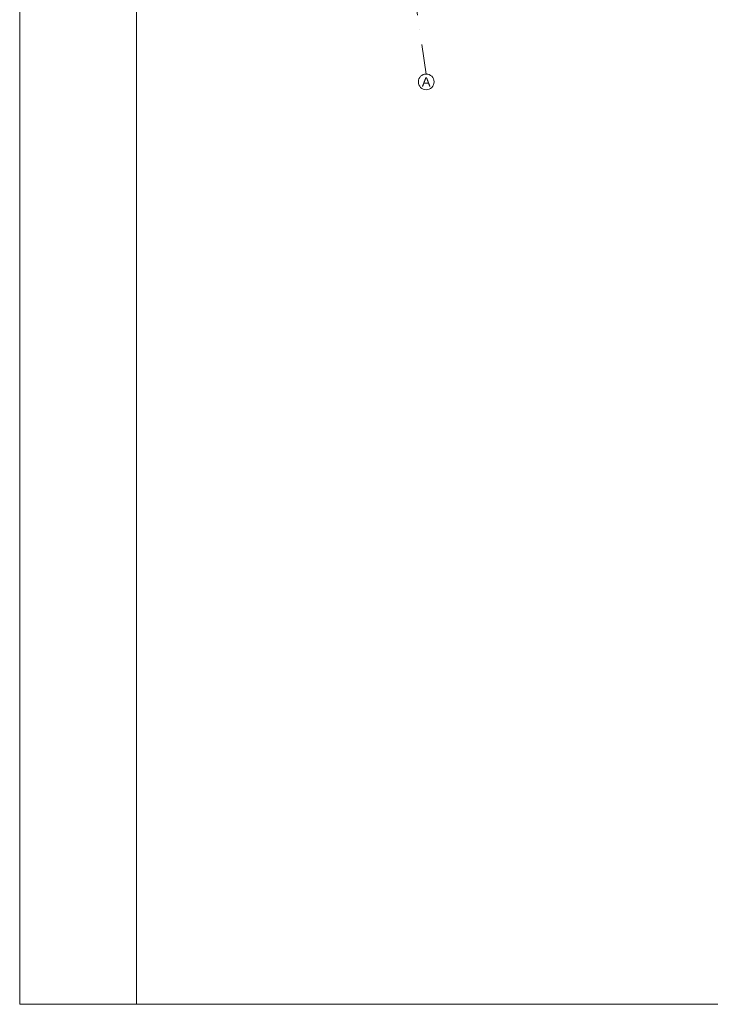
# Model space of a CAD drawing. Header units: metres. Extents: x -10951 to 10441, y -17253 to 1447.
# Tile 1 of 54: x -10951 to -9474, y -17253 to -15147. Entities that reach past the tile are written whole.
import ezdxf
from ezdxf.enums import TextEntityAlignment as Align

# ---------------------------------------------------------------- set-up
doc = ezdxf.new("R2010")
doc.units = ezdxf.units.M
doc.header["$MEASUREMENT"] = 0
doc.linetypes.add('DASHDOT', pattern=[25.4, 12.7, -6.35, 0, -6.35])
for name, color, linetype, lineweight in [('#elektryczne', 8, 'Continuous', 20), ('A_OSIE', 8, 'Continuous', 13), ('A_OZACZENIE DRZWI', 8, 'Continuous', 13), ('A_OZNACZENIA OKIEN', 8, 'Continuous', 13)]:
    doc.layers.add(name, color=color, linetype=linetype, lineweight=lineweight)
doc.styles.add('ARIAL', font='arial.ttf')
doc.styles.add('m1_romans', font='romans.shx', dxfattribs={"width": 0.8})

# ---------------------------------------------------------------- blocks, each defined once
blk = doc.blocks.new('podkład')
at = {"layer": 'A_OSIE', "color": 8, "linetype": 'DASHDOT', "ltscale": 5}
blk.add_line((10563.1, -2336), (10339.6, -828.6), dxfattribs=at)
at = {"layer": 'A_OSIE', "color": 8, "linetype": 'Continuous', "ltscale": 5}
blk.add_circle((10563.1, -2352.8), 16.8, dxfattribs=at)
at = {"layer": 'A_OSIE', "color": 8, "linetype": 'Continuous', "lineweight": 18, "style": 'ARIAL'}
blk.add_text('A', height=20, dxfattribs=at).set_placement((10553.7, -2362.8))
at = {"layer": 'A_OZACZENIE DRZWI', "color": 8, "ltscale": 0.1, "style": 'm1_romans', "width": 0.8}
for rotation, p in [(98.4861, (12735.1, -773.1)), (360, (12573.8, -1012.7)), (90, (11565.3, -1150.1)), (90, (11872.3, -1150.1)), (90, (12230, -1245.6)), (90, (12385.9, -1249.4)), (90, (11565.3, -1370.9)), (90, (11872.3, -1370.9)), (90, (12230, -1370.9)), (90, (12389.3, -1370.9)), (90, (11748.8, -1556.1)), (90, (11986.6, -1556.1)), (90, (12389.3, -1556.1)), (360, (12235.1, -1664.2)), (360, (12235.1, -1880.2)), (90, (11745.8, -2001.9))]:
    blk.add_attdef('SZEROKOSC', text='', height=10, rotation=rotation, dxfattribs=at).set_placement(p, align=Align.BOTTOM_CENTER)
for rotation, p in [(98.4861, (12738.6, -773.5)), (360, (12573, -1016.1)), (90, (11568.7, -1151)), (90, (11875.7, -1151)), (90, (12233.4, -1246.5)), (90, (12389.3, -1250.3)), (90, (11568.7, -1371.7)), (90, (11875.7, -1371.7)), (90, (12233.4, -1371.7)), (90, (12392.7, -1371.7)), (90, (11752.2, -1557)), (90, (11990, -1557)), (90, (12392.7, -1557)), (360, (12234.2, -1667.6)), (360, (12234.2, -1883.6)), (90, (11749.2, -2002.8))]:
    blk.add_attdef('WYSOKOSC', text='', height=10, rotation=rotation, dxfattribs=at).set_placement(p, align=Align.TOP_CENTER)
at = {"layer": 'A_OZNACZENIA OKIEN', "color": 8, "ltscale": 0.1, "style": 'm1_romans', "width": 0.8}
for rotation, p in [(278.8676, (13373.7, -593)), (278.8676, (12983.9, -650.7)), (278.8676, (12445.7, -730.4)), (278.8676, (12224.1, -763.2)), (0, (14017.5, -900)), (278.8676, (11021.5, -941.2)), (278.8676, (10640.7, -997.6)), (0, (14017.5, -1574.7)), (90, (10819.6, -2080.7)), (90, (11204.6, -2080.7)), (90, (11970.6, -2080.7)), (90, (13175.8, -2080.7)), (90, (13539.8, -2080.7))]:
    blk.add_attdef('SZEROKOSC', text='', height=10, rotation=rotation, dxfattribs=at).set_placement(p, align=Align.BOTTOM_CENTER)
for rotation, p in [(278.8676, (13403.3, -587.6)), (278.8676, (13013.4, -645.3)), (278.8676, (12475.3, -724.9)), (278.8676, (12253.7, -757.7)), (0, (14011.1, -903.4)), (278.8676, (11051.1, -935.7)), (278.8676, (10670.3, -992.1)), (0, (14011.1, -1578.1)), (90, (10823, -2081.6)), (90, (11208, -2081.6)), (90, (11974, -2081.6)), (90, (13179.2, -2081.6)), (90, (13543.2, -2081.6))]:
    blk.add_attdef('WYSOKOSC', text='', height=10, rotation=rotation, dxfattribs=at).set_placement(p, align=Align.TOP_CENTER)

msp = doc.modelspace()

# ---------------------------------------------------------------- linework, layer by layer
at = {"layer": '#elektryczne', "color": 0, "linetype": 'Continuous', "lineweight": 18}
msp.add_lwpolyline([(-10950.8, -17253.1), (-10950.8, -13153.1), (-5110.8, -13153.1), (-5110.8, -17253.1)], close=True, dxfattribs=at)
msp.add_lwpolyline([(-10700.8, -17253.1), (-10700.8, -13153.1)], dxfattribs=at)

# ---------------------------------------------------------------- block references
at = {"layer": '#elektryczne', "color": 8, "linetype": 'Continuous', "lineweight": 18}
msp.add_blockref('podkład', (-20644.3, -12927.6), dxfattribs=at)

doc.saveas('drawing.dxf')
